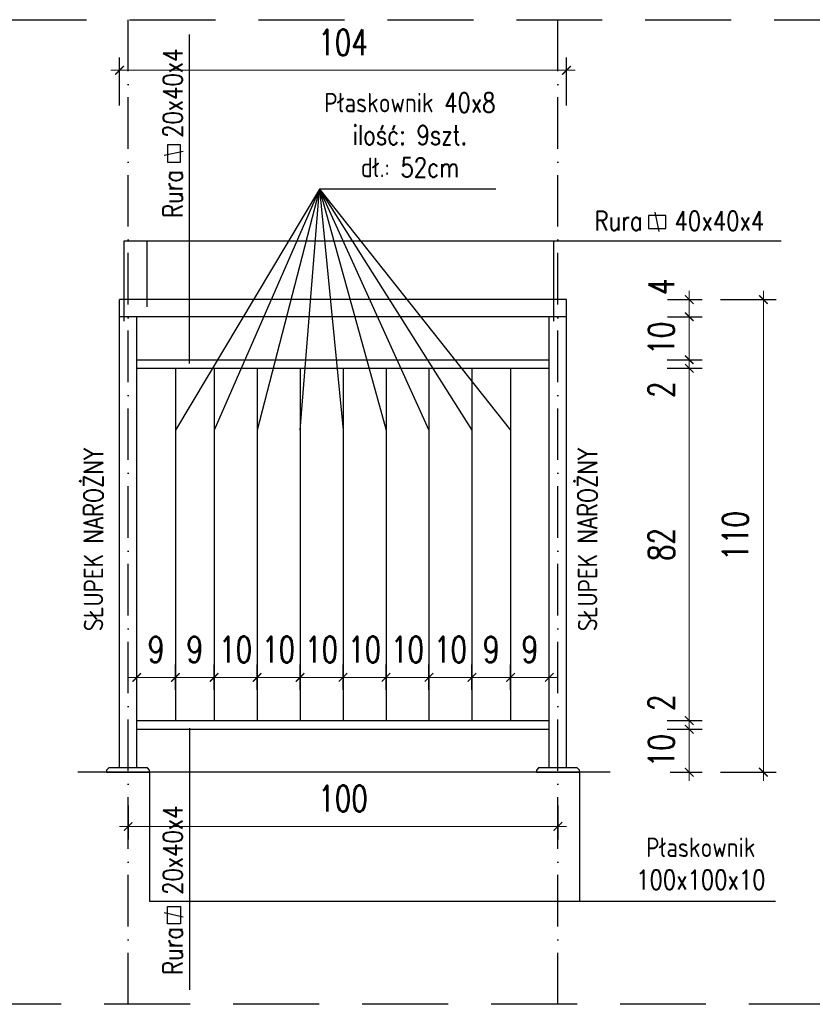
# Model space of a CAD drawing. Header units: millimetres. Extents: x 31969 to 285678, y -69766 to -1123.
# Tile 9 of 176: x 139731 to 139915, y -20257 to -20027. Entities that reach past the tile are written whole.
import ezdxf

# ---------------------------------------------------------------- set-up
doc = ezdxf.new("R2010")
doc.units = ezdxf.units.MM
for name, pattern in [('ACAD_ISO03W100', [30, 12, -18]), ('ACAD_ISO10W100', [18, 12, -3, 0, -3]), ('HIDDEN', [0.375, 0.25, -0.125])]:
    doc.linetypes.add(name, pattern=pattern)
for name, color, linetype in [('a-balustrady detal', 5, 'Continuous'), ('a-opis 2', 1, 'Continuous'), ('a-osie', 4, 'ACAD_ISO10W100'), ('a-przerywana', 250, 'HIDDEN'), ('a-widokowa', 3, 'Continuous'), ('a-wymiary', 11, 'Continuous')]:
    doc.layers.add(name, color=color, linetype=linetype)
doc.styles.add('WYMIAR', font='romans.shx', dxfattribs={"width": 0.8})
doc.styles.add('WYMIARY', font='simplex.shx', dxfattribs={"width": 0.75})
doc.dimstyles.new('MAREK50', dxfattribs={"dimtxt": 12.5, "dimasz": 5, "dimexe": 3, "dimexo": 2, "dimgap": 3.5, "dimtad": 1, "dimdec": 1, "dimdsep": 46, "dimtxsty": 'WYMIARY', "dimblk1": 'ARCHTICK', "dimblk2": 'ARCHTICK', "dimsah": 1, "dimcen": 2.5, "dimdle": 5, "dimadec": 0, "dimazin": 0, "dimtfac": 1, "dimtdec": 1, "dimtmove": 1, "dimatfit": 3, "dimldrblk": 'ARCHTICK', "dimfxl": 1, "dimtolj": 1, "dimtzin": 0, "dimarcsym": 0})

# ---------------------------------------------------------------- blocks, each defined once
blk = doc.blocks.new('_ARCHTICK')
at = {"color": 0, "linetype": 'ByBlock', "const_width": 0.15}
blk.add_lwpolyline([(-0.5, -0.5), (0.5, 0.5)], dxfattribs=at)
blk = doc.blocks.new('*D627')
at = {"layer": 'a-wymiary', "color": 0, "linetype": 'ACAD_ISO03W100', "lineweight": -2, "ltscale": 100}
blk.add_line((139767.07, -20183.36), (139767.07, -20177.47), dxfattribs=at)
at = {"layer": 'a-wymiary', "color": 0, "lineweight": -2, "ltscale": 100}
blk.add_line((139776.07, -20183.36), (139776.07, -20177.47), dxfattribs=at)
at = {"layer": 'a-wymiary', "color": 0, "lineweight": 0, "ltscale": 100}
blk.add_line((139765.07, -20180.47), (139778.07, -20180.47), dxfattribs=at)
at = {"layer": 'DEFPOINTS', "color": 0, "ltscale": 100}
for p in [(139776.07, -20180.47), (139767.07, -20185.36), (139776.07, -20185.36)]:
    blk.add_point(p, dxfattribs=at)
at = {"layer": 'a-wymiary', "color": 0, "lineweight": 0, "ltscale": 100, "xscale": 2, "yscale": 2, "zscale": 2, "rotation": 180}
blk.add_blockref('_ARCHTICK', (139767.07, -20180.47), dxfattribs=at)
at = {"layer": 'a-wymiary', "color": 0, "lineweight": 0, "ltscale": 100, "xscale": 2, "yscale": 2, "zscale": 2}
blk.add_blockref('_ARCHTICK', (139776.07, -20180.47), dxfattribs=at)
at = {"layer": 'a-wymiary', "color": 0, "ltscale": 100, "insert": (139771.57, -20173.97), "char_height": 6, "attachment_point": 5, "style": 'WYMIARY'}
blk.add_mtext('\\A1;9', dxfattribs=at)
blk = doc.blocks.new('*D628')
at = {"layer": 'a-wymiary', "color": 0, "linetype": 'ACAD_ISO03W100', "lineweight": -2, "ltscale": 100}
blk.add_line((139796.07, -20183.36), (139796.07, -20177.47), dxfattribs=at)
at = {"layer": 'a-wymiary', "color": 0, "lineweight": -2, "ltscale": 100}
blk.add_line((139806.07, -20183.36), (139806.07, -20177.47), dxfattribs=at)
at = {"layer": 'a-wymiary', "color": 0, "lineweight": 0, "ltscale": 100}
blk.add_line((139794.07, -20180.47), (139808.07, -20180.47), dxfattribs=at)
at = {"layer": 'DEFPOINTS', "color": 0, "ltscale": 100}
for p in [(139806.07, -20180.47), (139796.07, -20185.36), (139806.07, -20185.36)]:
    blk.add_point(p, dxfattribs=at)
at = {"layer": 'a-wymiary', "color": 0, "lineweight": 0, "ltscale": 100, "xscale": 2, "yscale": 2, "zscale": 2, "rotation": 180}
blk.add_blockref('_ARCHTICK', (139796.07, -20180.47), dxfattribs=at)
at = {"layer": 'a-wymiary', "color": 0, "lineweight": 0, "ltscale": 100, "xscale": 2, "yscale": 2, "zscale": 2}
blk.add_blockref('_ARCHTICK', (139806.07, -20180.47), dxfattribs=at)
at = {"layer": 'a-wymiary', "color": 0, "ltscale": 100, "insert": (139801.07, -20173.97), "char_height": 6, "attachment_point": 5, "style": 'WYMIARY'}
blk.add_mtext('\\A1;10', dxfattribs=at)
blk = doc.blocks.new('*D629')
at = {"layer": 'a-wymiary', "color": 0, "linetype": 'ACAD_ISO03W100', "lineweight": -2, "ltscale": 100}
blk.add_line((139806.07, -20183.36), (139806.07, -20177.47), dxfattribs=at)
at = {"layer": 'a-wymiary', "color": 0, "lineweight": -2, "ltscale": 100}
blk.add_line((139816.07, -20183.36), (139816.07, -20177.47), dxfattribs=at)
at = {"layer": 'a-wymiary', "color": 0, "lineweight": 0, "ltscale": 100}
blk.add_line((139804.07, -20180.47), (139818.07, -20180.47), dxfattribs=at)
at = {"layer": 'DEFPOINTS', "color": 0, "ltscale": 100}
for p in [(139816.07, -20180.47), (139806.07, -20185.36), (139816.07, -20185.36)]:
    blk.add_point(p, dxfattribs=at)
at = {"layer": 'a-wymiary', "color": 0, "lineweight": 0, "ltscale": 100, "xscale": 2, "yscale": 2, "zscale": 2, "rotation": 180}
blk.add_blockref('_ARCHTICK', (139806.07, -20180.47), dxfattribs=at)
at = {"layer": 'a-wymiary', "color": 0, "lineweight": 0, "ltscale": 100, "xscale": 2, "yscale": 2, "zscale": 2}
blk.add_blockref('_ARCHTICK', (139816.07, -20180.47), dxfattribs=at)
at = {"layer": 'a-wymiary', "color": 0, "ltscale": 100, "insert": (139811.07, -20173.97), "char_height": 6, "attachment_point": 5, "style": 'WYMIARY'}
blk.add_mtext('\\A1;10', dxfattribs=at)
blk = doc.blocks.new('*D630')
at = {"layer": 'a-wymiary', "color": 0, "linetype": 'ACAD_ISO03W100', "lineweight": -2, "ltscale": 100}
blk.add_line((139816.07, -20183.36), (139816.07, -20177.47), dxfattribs=at)
at = {"layer": 'a-wymiary', "color": 0, "lineweight": -2, "ltscale": 100}
blk.add_line((139826.07, -20183.36), (139826.07, -20177.47), dxfattribs=at)
at = {"layer": 'a-wymiary', "color": 0, "lineweight": 0, "ltscale": 100}
blk.add_line((139814.07, -20180.47), (139828.07, -20180.47), dxfattribs=at)
at = {"layer": 'DEFPOINTS', "color": 0, "ltscale": 100}
for p in [(139826.07, -20180.47), (139816.07, -20185.36), (139826.07, -20185.36)]:
    blk.add_point(p, dxfattribs=at)
at = {"layer": 'a-wymiary', "color": 0, "lineweight": 0, "ltscale": 100, "xscale": 2, "yscale": 2, "zscale": 2, "rotation": 180}
blk.add_blockref('_ARCHTICK', (139816.07, -20180.47), dxfattribs=at)
at = {"layer": 'a-wymiary', "color": 0, "lineweight": 0, "ltscale": 100, "xscale": 2, "yscale": 2, "zscale": 2}
blk.add_blockref('_ARCHTICK', (139826.07, -20180.47), dxfattribs=at)
at = {"layer": 'a-wymiary', "color": 0, "ltscale": 100, "insert": (139821.07, -20173.97), "char_height": 6, "attachment_point": 5, "style": 'WYMIARY'}
blk.add_mtext('\\A1;10', dxfattribs=at)
blk = doc.blocks.new('*D631')
at = {"layer": 'a-wymiary', "color": 0, "linetype": 'ACAD_ISO03W100', "lineweight": -2, "ltscale": 100}
blk.add_line((139826.07, -20183.36), (139826.07, -20177.47), dxfattribs=at)
at = {"layer": 'a-wymiary', "color": 0, "lineweight": -2, "ltscale": 100}
blk.add_line((139836.07, -20183.36), (139836.07, -20177.47), dxfattribs=at)
at = {"layer": 'a-wymiary', "color": 0, "lineweight": 0, "ltscale": 100}
blk.add_line((139824.07, -20180.47), (139838.07, -20180.47), dxfattribs=at)
at = {"layer": 'DEFPOINTS', "color": 0, "ltscale": 100}
for p in [(139836.07, -20180.47), (139826.07, -20185.36), (139836.07, -20185.36)]:
    blk.add_point(p, dxfattribs=at)
at = {"layer": 'a-wymiary', "color": 0, "lineweight": 0, "ltscale": 100, "xscale": 2, "yscale": 2, "zscale": 2, "rotation": 180}
blk.add_blockref('_ARCHTICK', (139826.07, -20180.47), dxfattribs=at)
at = {"layer": 'a-wymiary', "color": 0, "lineweight": 0, "ltscale": 100, "xscale": 2, "yscale": 2, "zscale": 2}
blk.add_blockref('_ARCHTICK', (139836.07, -20180.47), dxfattribs=at)
at = {"layer": 'a-wymiary', "color": 0, "ltscale": 100, "insert": (139831.07, -20173.97), "char_height": 6, "attachment_point": 5, "style": 'WYMIARY'}
blk.add_mtext('\\A1;10', dxfattribs=at)
blk = doc.blocks.new('*D632')
at = {"layer": 'a-wymiary', "color": 0, "linetype": 'ACAD_ISO03W100', "lineweight": -2, "ltscale": 100}
blk.add_line((139836.07, -20183.36), (139836.07, -20177.47), dxfattribs=at)
at = {"layer": 'a-wymiary', "color": 0, "lineweight": -2, "ltscale": 100}
blk.add_line((139845.07, -20183.36), (139845.07, -20177.47), dxfattribs=at)
at = {"layer": 'a-wymiary', "color": 0, "lineweight": 0, "ltscale": 100}
blk.add_line((139834.07, -20180.47), (139847.07, -20180.47), dxfattribs=at)
at = {"layer": 'DEFPOINTS', "color": 0, "ltscale": 100}
for p in [(139845.07, -20180.47), (139836.07, -20185.36), (139845.07, -20185.36)]:
    blk.add_point(p, dxfattribs=at)
at = {"layer": 'a-wymiary', "color": 0, "lineweight": 0, "ltscale": 100, "xscale": 2, "yscale": 2, "zscale": 2, "rotation": 180}
blk.add_blockref('_ARCHTICK', (139836.07, -20180.47), dxfattribs=at)
at = {"layer": 'a-wymiary', "color": 0, "lineweight": 0, "ltscale": 100, "xscale": 2, "yscale": 2, "zscale": 2}
blk.add_blockref('_ARCHTICK', (139845.07, -20180.47), dxfattribs=at)
at = {"layer": 'a-wymiary', "color": 0, "ltscale": 100, "insert": (139840.57, -20173.97), "char_height": 6, "attachment_point": 5, "style": 'WYMIARY'}
blk.add_mtext('\\A1;9', dxfattribs=at)
blk = doc.blocks.new('*D633')
at = {"layer": 'a-wymiary', "color": 0, "linetype": 'ACAD_ISO03W100', "lineweight": -2, "ltscale": 100}
blk.add_line((139845.07, -20183.36), (139845.07, -20177.47), dxfattribs=at)
at = {"layer": 'a-wymiary', "color": 0, "lineweight": -2, "ltscale": 100}
blk.add_line((139854.07, -20183.36), (139854.07, -20177.47), dxfattribs=at)
at = {"layer": 'a-wymiary', "color": 0, "lineweight": 0, "ltscale": 100}
blk.add_line((139843.07, -20180.47), (139856.07, -20180.47), dxfattribs=at)
at = {"layer": 'DEFPOINTS', "color": 0, "ltscale": 100}
for p in [(139854.07, -20180.47), (139845.07, -20185.36), (139854.07, -20185.36)]:
    blk.add_point(p, dxfattribs=at)
at = {"layer": 'a-wymiary', "color": 0, "lineweight": 0, "ltscale": 100, "xscale": 2, "yscale": 2, "zscale": 2, "rotation": 180}
blk.add_blockref('_ARCHTICK', (139845.07, -20180.47), dxfattribs=at)
at = {"layer": 'a-wymiary', "color": 0, "lineweight": 0, "ltscale": 100, "xscale": 2, "yscale": 2, "zscale": 2}
blk.add_blockref('_ARCHTICK', (139854.07, -20180.47), dxfattribs=at)
at = {"layer": 'a-wymiary', "color": 0, "ltscale": 100, "insert": (139849.57, -20173.97), "char_height": 6, "attachment_point": 5, "style": 'WYMIARY'}
blk.add_mtext('\\A1;9', dxfattribs=at)
blk = doc.blocks.new('*D634')
at = {"layer": 'a-wymiary', "color": 0, "lineweight": 0, "ltscale": 100}
blk.add_line((139886.64, -20204.54), (139886.64, -20190.54), dxfattribs=at)
at = {"layer": 'a-wymiary', "color": 0, "lineweight": -2, "ltscale": 100}
blk.add_line((139881.49, -20192.54), (139889.64, -20192.54), dxfattribs=at)
at = {"layer": 'a-wymiary', "color": 0, "linetype": 'ACAD_ISO03W100', "lineweight": -2, "ltscale": 100}
blk.add_line((139882.17, -20202.54), (139889.64, -20202.54), dxfattribs=at)
at = {"layer": 'DEFPOINTS', "color": 0, "ltscale": 100}
for p in [(139879.49, -20192.54), (139886.64, -20192.54), (139880.17, -20202.54)]:
    blk.add_point(p, dxfattribs=at)
at = {"layer": 'a-wymiary', "color": 0, "lineweight": 0, "ltscale": 100, "xscale": 2, "yscale": 2, "zscale": 2}
for p, rotation in [((139886.64, -20192.54), 90), ((139886.64, -20202.54), 270)]:
    blk.add_blockref('_ARCHTICK', p, dxfattribs=dict(at, rotation=rotation))
at = {"layer": 'a-wymiary', "color": 0, "ltscale": 100, "insert": (139880.14, -20197.54), "char_height": 6, "attachment_point": 5, "rotation": 90, "style": 'WYMIARY'}
blk.add_mtext('\\A1;10', dxfattribs=at)
blk = doc.blocks.new('*D635')
at = {"layer": 'a-wymiary', "color": 0, "lineweight": 0, "ltscale": 100}
for p, q in [((139886.64, -20190.54), (139886.64, -20188.54)), ((139886.64, -20192.54), (139886.64, -20190.54)), ((139886.64, -20192.54), (139886.64, -20194.54))]:
    blk.add_line(p, q, dxfattribs=at)
at = {"layer": 'a-wymiary', "color": 0, "lineweight": -2, "ltscale": 100}
blk.add_line((139881.49, -20190.54), (139889.64, -20190.54), dxfattribs=at)
at = {"layer": 'a-wymiary', "color": 0, "linetype": 'ACAD_ISO03W100', "lineweight": -2, "ltscale": 100}
blk.add_line((139881.49, -20192.54), (139889.64, -20192.54), dxfattribs=at)
at = {"layer": 'DEFPOINTS', "color": 0, "ltscale": 100}
for p in [(139879.49, -20190.54), (139886.64, -20190.54), (139879.49, -20192.54)]:
    blk.add_point(p, dxfattribs=at)
at = {"layer": 'a-wymiary', "color": 0, "lineweight": 0, "ltscale": 100, "xscale": 2, "yscale": 2, "zscale": 2}
for p, rotation in [((139886.64, -20190.54), 270), ((139886.64, -20192.54), 90)]:
    blk.add_blockref('_ARCHTICK', p, dxfattribs=dict(at, rotation=rotation))
at = {"layer": 'a-wymiary', "color": 0, "ltscale": 100, "insert": (139880.14, -20186.37), "char_height": 6, "attachment_point": 5, "rotation": 90, "style": 'WYMIARY'}
blk.add_mtext('\\A1;2', dxfattribs=at)
blk = doc.blocks.new('*D636')
at = {"layer": 'a-wymiary', "color": 0, "lineweight": 0, "ltscale": 100}
blk.add_line((139886.64, -20192.54), (139886.64, -20106.54), dxfattribs=at)
at = {"layer": 'a-wymiary', "color": 0, "lineweight": -2, "ltscale": 100}
blk.add_line((139881.49, -20108.54), (139889.64, -20108.54), dxfattribs=at)
at = {"layer": 'a-wymiary', "color": 0, "linetype": 'ACAD_ISO03W100', "lineweight": -2, "ltscale": 100}
blk.add_line((139881.49, -20190.54), (139889.64, -20190.54), dxfattribs=at)
at = {"layer": 'DEFPOINTS', "color": 0, "ltscale": 100}
for p in [(139879.49, -20108.54), (139886.64, -20108.54), (139879.49, -20190.54)]:
    blk.add_point(p, dxfattribs=at)
at = {"layer": 'a-wymiary', "color": 0, "lineweight": 0, "ltscale": 100, "xscale": 2, "yscale": 2, "zscale": 2}
for p, rotation in [((139886.64, -20108.54), 90), ((139886.64, -20190.54), 270)]:
    blk.add_blockref('_ARCHTICK', p, dxfattribs=dict(at, rotation=rotation))
at = {"layer": 'a-wymiary', "color": 0, "ltscale": 100, "insert": (139880.14, -20149.54), "char_height": 6, "attachment_point": 5, "rotation": 90, "style": 'WYMIARY'}
blk.add_mtext('\\A1;82', dxfattribs=at)
blk = doc.blocks.new('*D637')
at = {"layer": 'a-wymiary', "color": 0, "lineweight": 0, "ltscale": 100}
for p, q in [((139886.64, -20106.54), (139886.64, -20104.54)), ((139886.64, -20108.54), (139886.64, -20106.54)), ((139886.64, -20108.54), (139886.64, -20110.54))]:
    blk.add_line(p, q, dxfattribs=at)
at = {"layer": 'a-wymiary', "color": 0, "lineweight": -2, "ltscale": 100}
blk.add_line((139881.49, -20106.54), (139889.64, -20106.54), dxfattribs=at)
at = {"layer": 'a-wymiary', "color": 0, "linetype": 'ACAD_ISO03W100', "lineweight": -2, "ltscale": 100}
blk.add_line((139881.49, -20108.54), (139889.64, -20108.54), dxfattribs=at)
at = {"layer": 'DEFPOINTS', "color": 0, "ltscale": 100}
for p in [(139879.49, -20106.54), (139886.64, -20106.54), (139879.49, -20108.54)]:
    blk.add_point(p, dxfattribs=at)
at = {"layer": 'a-wymiary', "color": 0, "lineweight": 0, "ltscale": 100, "xscale": 2, "yscale": 2, "zscale": 2}
for p, rotation in [((139886.64, -20106.54), 270), ((139886.64, -20108.54), 90)]:
    blk.add_blockref('_ARCHTICK', p, dxfattribs=dict(at, rotation=rotation))
at = {"layer": 'a-wymiary', "color": 0, "ltscale": 100, "insert": (139880.14, -20113.5), "char_height": 6, "attachment_point": 5, "rotation": 90, "style": 'WYMIARY'}
blk.add_mtext('\\A1;2', dxfattribs=at)
blk = doc.blocks.new('*D638')
at = {"layer": 'a-wymiary', "color": 0, "lineweight": 0, "ltscale": 100}
blk.add_line((139886.64, -20108.54), (139886.64, -20094.54), dxfattribs=at)
at = {"layer": 'a-wymiary', "color": 0, "lineweight": -2, "ltscale": 100}
blk.add_line((139881.57, -20096.54), (139889.64, -20096.54), dxfattribs=at)
at = {"layer": 'a-wymiary', "color": 0, "linetype": 'ACAD_ISO03W100', "lineweight": -2, "ltscale": 100}
blk.add_line((139881.49, -20106.54), (139889.64, -20106.54), dxfattribs=at)
at = {"layer": 'DEFPOINTS', "color": 0, "ltscale": 100}
for p in [(139879.57, -20096.54), (139886.64, -20096.54), (139879.49, -20106.54)]:
    blk.add_point(p, dxfattribs=at)
at = {"layer": 'a-wymiary', "color": 0, "lineweight": 0, "ltscale": 100, "xscale": 2, "yscale": 2, "zscale": 2}
for p, rotation in [((139886.64, -20096.54), 90), ((139886.64, -20106.54), 270)]:
    blk.add_blockref('_ARCHTICK', p, dxfattribs=dict(at, rotation=rotation))
at = {"layer": 'a-wymiary', "color": 0, "ltscale": 100, "insert": (139880.14, -20101.54), "char_height": 6, "attachment_point": 5, "rotation": 90, "style": 'WYMIARY'}
blk.add_mtext('\\A1;10', dxfattribs=at)
blk = doc.blocks.new('*D639')
at = {"layer": 'a-wymiary', "color": 0, "lineweight": 0, "ltscale": 100}
for p, q in [((139886.64, -20092.54), (139886.64, -20090.54)), ((139886.64, -20096.54), (139886.64, -20092.54)), ((139886.64, -20096.54), (139886.64, -20098.54))]:
    blk.add_line(p, q, dxfattribs=at)
at = {"layer": 'a-wymiary', "color": 0, "lineweight": -2, "ltscale": 100}
blk.add_line((139881.57, -20092.54), (139889.64, -20092.54), dxfattribs=at)
at = {"layer": 'a-wymiary', "color": 0, "linetype": 'ACAD_ISO03W100', "lineweight": -2, "ltscale": 100}
blk.add_line((139881.57, -20096.54), (139889.64, -20096.54), dxfattribs=at)
at = {"layer": 'DEFPOINTS', "color": 0, "ltscale": 100}
for p in [(139879.57, -20092.54), (139886.64, -20092.54), (139879.57, -20096.54)]:
    blk.add_point(p, dxfattribs=at)
at = {"layer": 'a-wymiary', "color": 0, "lineweight": 0, "ltscale": 100, "xscale": 2, "yscale": 2, "zscale": 2}
for p, rotation in [((139886.64, -20092.54), 270), ((139886.64, -20096.54), 90)]:
    blk.add_blockref('_ARCHTICK', p, dxfattribs=dict(at, rotation=rotation))
at = {"layer": 'a-wymiary', "color": 0, "ltscale": 100, "insert": (139880.14, -20089.54), "char_height": 6, "attachment_point": 5, "rotation": 90, "style": 'WYMIARY'}
blk.add_mtext('\\A1;4', dxfattribs=at)
blk = doc.blocks.new('*D640')
at = {"layer": 'a-wymiary', "color": 0, "lineweight": 0, "ltscale": 100}
blk.add_line((139903.88, -20090.54), (139903.88, -20204.54), dxfattribs=at)
at = {"layer": 'a-wymiary', "color": 0, "linetype": 'ACAD_ISO03W100', "lineweight": -2, "ltscale": 100}
blk.add_line((139893.88, -20092.54), (139906.88, -20092.54), dxfattribs=at)
at = {"layer": 'a-wymiary', "color": 0, "lineweight": -2, "ltscale": 100}
blk.add_line((139893.88, -20202.54), (139906.88, -20202.54), dxfattribs=at)
at = {"layer": 'DEFPOINTS', "color": 0, "ltscale": 100}
for p in [(139857.57, -20092.54), (139862.07, -20202.54), (139903.88, -20202.54)]:
    blk.add_point(p, dxfattribs=at)
at = {"layer": 'a-wymiary', "color": 0, "lineweight": 0, "ltscale": 100, "xscale": 2, "yscale": 2, "zscale": 2}
for p, rotation in [((139903.88, -20092.54), 90), ((139903.88, -20202.54), 270)]:
    blk.add_blockref('_ARCHTICK', p, dxfattribs=dict(at, rotation=rotation))
at = {"layer": 'a-wymiary', "color": 0, "ltscale": 100, "insert": (139897.38, -20147.54), "char_height": 6, "attachment_point": 5, "rotation": 90, "style": 'WYMIARY'}
blk.add_mtext('\\A1;110', dxfattribs=at)
blk = doc.blocks.new('*D641')
at = {"layer": 'a-wymiary', "color": 0, "linetype": 'ACAD_ISO03W100', "lineweight": -2, "ltscale": 100}
blk.add_line((139758.07, -20183.36), (139758.07, -20177.47), dxfattribs=at)
at = {"layer": 'a-wymiary', "color": 0, "lineweight": -2, "ltscale": 100}
blk.add_line((139767.07, -20183.36), (139767.07, -20177.47), dxfattribs=at)
at = {"layer": 'a-wymiary', "color": 0, "lineweight": 0, "ltscale": 100}
blk.add_line((139756.07, -20180.47), (139769.07, -20180.47), dxfattribs=at)
at = {"layer": 'DEFPOINTS', "color": 0, "ltscale": 100}
for p in [(139767.07, -20180.47), (139758.07, -20185.36), (139767.07, -20185.36)]:
    blk.add_point(p, dxfattribs=at)
at = {"layer": 'a-wymiary', "color": 0, "lineweight": 0, "ltscale": 100, "xscale": 2, "yscale": 2, "zscale": 2, "rotation": 180}
blk.add_blockref('_ARCHTICK', (139758.07, -20180.47), dxfattribs=at)
at = {"layer": 'a-wymiary', "color": 0, "lineweight": 0, "ltscale": 100, "xscale": 2, "yscale": 2, "zscale": 2}
blk.add_blockref('_ARCHTICK', (139767.07, -20180.47), dxfattribs=at)
at = {"layer": 'a-wymiary', "color": 0, "ltscale": 100, "insert": (139762.57, -20173.97), "char_height": 6, "attachment_point": 5, "style": 'WYMIARY'}
blk.add_mtext('\\A1;9', dxfattribs=at)
blk = doc.blocks.new('*D624')
at = {"layer": 'a-wymiary', "color": 0, "lineweight": -2, "ltscale": 100}
blk.add_line((139756.07, -20210.27), (139756.07, -20218.17), dxfattribs=at)
at = {"layer": 'a-wymiary', "color": 0, "linetype": 'ACAD_ISO03W100', "lineweight": -2, "ltscale": 100}
blk.add_line((139856.07, -20210.27), (139856.07, -20218.17), dxfattribs=at)
at = {"layer": 'a-wymiary', "color": 0, "lineweight": 0, "ltscale": 100}
blk.add_line((139858.07, -20215.17), (139754.07, -20215.17), dxfattribs=at)
at = {"layer": 'DEFPOINTS', "color": 0, "ltscale": 100}
for p in [(139756.07, -20208.27), (139856.07, -20208.27), (139756.07, -20215.17)]:
    blk.add_point(p, dxfattribs=at)
at = {"layer": 'a-wymiary', "color": 0, "lineweight": 0, "ltscale": 100, "xscale": 2, "yscale": 2, "zscale": 2, "rotation": 180}
blk.add_blockref('_ARCHTICK', (139756.07, -20215.17), dxfattribs=at)
at = {"layer": 'a-wymiary', "color": 0, "lineweight": 0, "ltscale": 100, "xscale": 2, "yscale": 2, "zscale": 2}
blk.add_blockref('_ARCHTICK', (139856.07, -20215.17), dxfattribs=at)
at = {"layer": 'a-wymiary', "color": 0, "ltscale": 100, "insert": (139806.07, -20208.67), "char_height": 6, "attachment_point": 5, "style": 'WYMIARY'}
blk.add_mtext('\\A1;100', dxfattribs=at)
blk = doc.blocks.new('*D625')
at = {"layer": 'a-wymiary', "color": 0, "linetype": 'ACAD_ISO03W100', "lineweight": -2, "ltscale": 100}
blk.add_line((139776.07, -20183.36), (139776.07, -20177.47), dxfattribs=at)
at = {"layer": 'a-wymiary', "color": 0, "lineweight": -2, "ltscale": 100}
blk.add_line((139786.07, -20183.36), (139786.07, -20177.47), dxfattribs=at)
at = {"layer": 'a-wymiary', "color": 0, "lineweight": 0, "ltscale": 100}
blk.add_line((139774.07, -20180.47), (139788.07, -20180.47), dxfattribs=at)
at = {"layer": 'DEFPOINTS', "color": 0, "ltscale": 100}
for p in [(139786.07, -20180.47), (139776.07, -20185.36), (139786.07, -20185.36)]:
    blk.add_point(p, dxfattribs=at)
at = {"layer": 'a-wymiary', "color": 0, "lineweight": 0, "ltscale": 100, "xscale": 2, "yscale": 2, "zscale": 2, "rotation": 180}
blk.add_blockref('_ARCHTICK', (139776.07, -20180.47), dxfattribs=at)
at = {"layer": 'a-wymiary', "color": 0, "lineweight": 0, "ltscale": 100, "xscale": 2, "yscale": 2, "zscale": 2}
blk.add_blockref('_ARCHTICK', (139786.07, -20180.47), dxfattribs=at)
at = {"layer": 'a-wymiary', "color": 0, "ltscale": 100, "insert": (139781.07, -20173.97), "char_height": 6, "attachment_point": 5, "style": 'WYMIARY'}
blk.add_mtext('\\A1;10', dxfattribs=at)
blk = doc.blocks.new('*D626')
at = {"layer": 'a-wymiary', "color": 0, "linetype": 'ACAD_ISO03W100', "lineweight": -2, "ltscale": 100}
blk.add_line((139786.07, -20183.36), (139786.07, -20177.47), dxfattribs=at)
at = {"layer": 'a-wymiary', "color": 0, "lineweight": -2, "ltscale": 100}
blk.add_line((139796.07, -20183.36), (139796.07, -20177.47), dxfattribs=at)
at = {"layer": 'a-wymiary', "color": 0, "lineweight": 0, "ltscale": 100}
blk.add_line((139784.07, -20180.47), (139798.07, -20180.47), dxfattribs=at)
at = {"layer": 'DEFPOINTS', "color": 0, "ltscale": 100}
for p in [(139796.07, -20180.47), (139786.07, -20185.36), (139796.07, -20185.36)]:
    blk.add_point(p, dxfattribs=at)
at = {"layer": 'a-wymiary', "color": 0, "lineweight": 0, "ltscale": 100, "xscale": 2, "yscale": 2, "zscale": 2, "rotation": 180}
blk.add_blockref('_ARCHTICK', (139786.07, -20180.47), dxfattribs=at)
at = {"layer": 'a-wymiary', "color": 0, "lineweight": 0, "ltscale": 100, "xscale": 2, "yscale": 2, "zscale": 2}
blk.add_blockref('_ARCHTICK', (139796.07, -20180.47), dxfattribs=at)
at = {"layer": 'a-wymiary', "color": 0, "ltscale": 100, "insert": (139791.07, -20173.97), "char_height": 6, "attachment_point": 5, "style": 'WYMIARY'}
blk.add_mtext('\\A1;10', dxfattribs=at)
blk = doc.blocks.new('*D642')
at = {"layer": 'a-wymiary', "color": 0, "lineweight": -2, "ltscale": 100}
blk.add_line((139754.07, -20047.33), (139754.07, -20036.18), dxfattribs=at)
at = {"layer": 'a-wymiary', "color": 0, "linetype": 'ACAD_ISO03W100', "lineweight": -2, "ltscale": 100}
blk.add_line((139858.07, -20047.33), (139858.07, -20036.18), dxfattribs=at)
at = {"layer": 'a-wymiary', "color": 0, "lineweight": 0, "ltscale": 100}
blk.add_line((139860.07, -20039.18), (139752.07, -20039.18), dxfattribs=at)
at = {"layer": 'DEFPOINTS', "color": 0, "ltscale": 100}
for p in [(139754.07, -20039.18), (139754.07, -20049.33), (139858.07, -20049.33)]:
    blk.add_point(p, dxfattribs=at)
at = {"layer": 'a-wymiary', "color": 0, "lineweight": 0, "ltscale": 100, "xscale": 2, "yscale": 2, "zscale": 2, "rotation": 180}
blk.add_blockref('_ARCHTICK', (139754.07, -20039.18), dxfattribs=at)
at = {"layer": 'a-wymiary', "color": 0, "lineweight": 0, "ltscale": 100, "xscale": 2, "yscale": 2, "zscale": 2}
blk.add_blockref('_ARCHTICK', (139858.07, -20039.18), dxfattribs=at)
at = {"layer": 'a-wymiary', "color": 0, "ltscale": 100, "insert": (139806.07, -20032.68), "char_height": 6, "attachment_point": 5, "style": 'WYMIARY'}
blk.add_mtext('\\A1;104', dxfattribs=at)

msp = doc.modelspace()

# ---------------------------------------------------------------- linework, layer by layer
at = {"layer": 'a-balustrady detal', "ltscale": 0.5}
for p, q in [((139858.07, -20092.54), (139754.07, -20092.54)), ((139754.07, -20201.54), (139754.07, -20092.54)), ((139858.07, -20201.54), (139858.07, -20092.54)), ((139858.07, -20096.54), (139754.07, -20096.54)), ((139758.07, -20201.54), (139758.07, -20096.54)), ((139854.07, -20201.54), (139854.07, -20096.54)), ((139758.07, -20106.54), (139854.07, -20106.54)), ((139758.07, -20108.54), (139854.07, -20108.54)), ((139767.07, -20108.54), (139767.07, -20190.54)), ((139776.07, -20108.54), (139776.07, -20190.54)), ((139786.07, -20108.54), (139786.07, -20190.54)), ((139796.07, -20108.54), (139796.07, -20190.54)), ((139806.07, -20108.54), (139806.07, -20190.54)), ((139816.07, -20108.54), (139816.07, -20190.54)), ((139826.07, -20108.54), (139826.07, -20190.54)), ((139836.07, -20108.54), (139836.07, -20190.54)), ((139845.07, -20108.54), (139845.07, -20190.54)), ((139758.07, -20190.54), (139854.07, -20190.54)), ((139758.07, -20192.54), (139854.07, -20192.54))]:
    msp.add_line(p, q, dxfattribs=at)
for points in [[(139751.07, -20202.54), (139761.07, -20202.54), (139761.07, -20202.04), (139760.57, -20201.54), (139751.57, -20201.54), (139751.07, -20202.04)], [(139851.07, -20202.54), (139861.07, -20202.54), (139861.07, -20202.04), (139860.57, -20201.54), (139851.57, -20201.54), (139851.07, -20202.04)]]:
    msp.add_lwpolyline(points, close=True, dxfattribs=at)
at = {"layer": 'a-opis 2', "ltscale": 0.1}
for p, q in [((139770.33, -20107.42), (139770.33, -20030.82)), ((139800.58, -20066.86), (139767.07, -20122.94)), ((139800.58, -20066.86), (139776.07, -20122.94)), ((139800.58, -20066.86), (139786.07, -20122.94)), ((139796.07, -20122.94), (139800.58, -20066.86)), ((139800.58, -20066.86), (139806.07, -20122.94)), ((139841.63, -20066.86), (139800.58, -20066.86)), ((139800.58, -20066.86), (139816.07, -20122.94)), ((139800.58, -20066.86), (139826.07, -20122.94)), ((139800.58, -20066.86), (139836.07, -20122.94)), ((139800.58, -20066.86), (139845.07, -20122.94)), ((139755.15, -20078.89), (139907.99, -20078.89)), ((139755.15, -20097.58), (139755.15, -20078.89)), ((139760.42, -20078.89), (139760.42, -20094.19)), ((139855.15, -20097.58), (139855.15, -20078.89)), ((139770.33, -20192.28), (139770.33, -20253.16)), ((139761.07, -20202.54), (139761.07, -20232.57)), ((139861.07, -20202.54), (139861.07, -20232.57)), ((139761.07, -20232.57), (139906.67, -20232.57))]:
    msp.add_line(p, q, dxfattribs=at)
for points in [[(139765.25, -20060.54), (139768.25, -20060.54), (139768.25, -20056.54), (139765.25, -20056.54), (139765.25, -20060.54)], [(139768.9, -20058.04), (139764.47, -20059.04)], [(139879.67, -20076.66), (139878.67, -20072.22)], [(139877.17, -20073), (139877.17, -20076), (139881.17, -20076), (139881.17, -20073), (139877.17, -20073)], [(139768.9, -20236.3), (139764.47, -20235.3)], [(139765.25, -20233.8), (139768.25, -20233.8), (139768.25, -20237.8), (139765.25, -20237.8), (139765.25, -20233.8)]]:
    msp.add_lwpolyline(points, dxfattribs=at)
at = {"layer": 'a-osie'}
for p, q in [((139756.07, -20256.56), (139756.07, -20027.39)), ((139856.07, -20256.56), (139856.07, -20027.39))]:
    msp.add_line(p, q, dxfattribs=at)
at = {"layer": 'a-przerywana', "color": 3, "ltscale": 80}
msp.add_lwpolyline([(139546.4, -20027.39), (140100.52, -20027.39), (140100.52, -20256.56), (139546.4, -20256.56)], close=True, dxfattribs=at)
at = {"layer": 'a-widokowa'}
msp.add_line((139868.21, -20202.54), (139744.33, -20202.54), dxfattribs=at)

# ---------------------------------------------------------------- texts
at = {"layer": 'a-opis 2', "ltscale": 0.1, "char_height": 4.5269, "width": 94.9255, "rotation": 90, "style": 'WYMIAR'}
for s, insert, attachment_point in [('\\pxqc;Rura   20x40x4', (139764.19, -20101.3), 1), ('\\pxqc;SŁUPEK NAROŻNY', (139745.74, -20195.86), 1), ('\\pxqc;SŁUPEK NAROŻNY', (139860.71, -20195.86), 1), ('\\pxqc;Rura   20x40x4', (139764.19, -20182.53), 3)]:
    msp.add_mtext(s, dxfattribs=dict(at, insert=insert, attachment_point=attachment_point))
at = {"layer": 'a-opis 2', "ltscale": 0.1, "char_height": 4.5269, "style": 'WYMIAR'}
for s, insert, width, attachment_point in [('\\pxqc;Płaskownik 40x8\\Pilość: 9szt.\\Pdł.: 52cm', (139869.11, -20044.43), 94.9255, 3), ('\\pxqc;Rura   40x40x4', (139835.86, -20071.94), 96.9255, 1), ('\\pxqc;Płaskownik 100x100x10', (139862.52, -20217.76), 53.599, 1)]:
    msp.add_mtext(s, dxfattribs=dict(at, insert=insert, width=width, attachment_point=attachment_point))

# ---------------------------------------------------------------- dimensions: what is measured, and where the dimension line sits
at = {"layer": 'a-wymiary', "ltscale": 100}
for base, p1, p2, picture, middle in [((139754.07, -20039.18), (139858.07, -20049.33), (139754.07, -20049.33), '*D642', (139806.07, -20032.68)), ((139756.07, -20215.17), (139856.07, -20208.27), (139756.07, -20208.27), '*D624', (139806.07, -20208.67))]:
    dim = msp.add_linear_dim(base=base, p1=p1, p2=p2, dimstyle='MAREK50', override={"dimtxt": 6, "dimasz": 2, "dimdle": 2, "dimfxl": 10, "dimfxlon": 1, "dimlwd": 0}, dxfattribs=at)
    dim.commit()
    dim.dimension.update_dxf_attribs({"geometry": picture, "text_midpoint": middle})
for base, p1, p2, picture, middle in [((139886.64, -20092.54), (139879.57, -20096.54), (139879.57, -20092.54), '*D639', (139886.64, -20089.54)), ((139886.64, -20096.54), (139879.49, -20106.54), (139879.57, -20096.54), '*D638', (139886.64, -20101.54)), ((139886.64, -20106.54), (139879.49, -20108.54), (139879.49, -20106.54), '*D637', (139886.64, -20113.5)), ((139886.64, -20190.54), (139879.49, -20192.54), (139879.49, -20190.54), '*D635', (139886.64, -20186.37)), ((139886.64, -20192.54), (139880.17, -20202.54), (139879.49, -20192.54), '*D634', (139886.64, -20197.54))]:
    dim = msp.add_linear_dim(base=base, p1=p1, p2=p2, angle=90, dimstyle='MAREK50', override={"dimtxt": 6, "dimasz": 2, "dimdle": 2, "dimfxl": 10, "dimfxlon": 1, "dimlwd": 0}, dxfattribs=at)
    dim.commit()
    dim.dimension.update_dxf_attribs({"geometry": picture, "text_midpoint": middle, "dimtype": 160})
for base, p1, p2, picture, middle in [((139903.88, -20202.54), (139857.57, -20092.54), (139862.07, -20202.54), '*D640', (139897.38, -20147.54)), ((139886.64, -20108.54), (139879.49, -20190.54), (139879.49, -20108.54), '*D636', (139880.14, -20149.54))]:
    dim = msp.add_linear_dim(base=base, p1=p1, p2=p2, angle=90, dimstyle='MAREK50', override={"dimtxt": 6, "dimasz": 2, "dimdle": 2, "dimfxl": 10, "dimfxlon": 1, "dimlwd": 0}, dxfattribs=at)
    dim.commit()
    dim.dimension.update_dxf_attribs({"geometry": picture, "text_midpoint": middle})
for base, p1, p2, picture, middle in [((139767.07, -20180.47), (139758.07, -20185.36), (139767.07, -20185.36), '*D641', (139762.57, -20180.47)), ((139776.07, -20180.47), (139767.07, -20185.36), (139776.07, -20185.36), '*D627', (139771.57, -20180.47)), ((139786.07, -20180.47), (139776.07, -20185.36), (139786.07, -20185.36), '*D625', (139781.07, -20180.47)), ((139796.07, -20180.47), (139786.07, -20185.36), (139796.07, -20185.36), '*D626', (139791.07, -20180.47)), ((139806.07, -20180.47), (139796.07, -20185.36), (139806.07, -20185.36), '*D628', (139801.07, -20180.47)), ((139816.07, -20180.47), (139806.07, -20185.36), (139816.07, -20185.36), '*D629', (139811.07, -20180.47)), ((139826.07, -20180.47), (139816.07, -20185.36), (139826.07, -20185.36), '*D630', (139821.07, -20180.47)), ((139836.07, -20180.47), (139826.07, -20185.36), (139836.07, -20185.36), '*D631', (139831.07, -20180.47)), ((139845.07, -20180.47), (139836.07, -20185.36), (139845.07, -20185.36), '*D632', (139840.57, -20180.47)), ((139854.07, -20180.47), (139845.07, -20185.36), (139854.07, -20185.36), '*D633', (139849.57, -20180.47))]:
    dim = msp.add_linear_dim(base=base, p1=p1, p2=p2, dimstyle='MAREK50', override={"dimtxt": 6, "dimasz": 2, "dimdle": 2, "dimfxl": 10, "dimfxlon": 1, "dimlwd": 0}, dxfattribs=at)
    dim.commit()
    dim.dimension.update_dxf_attribs({"geometry": picture, "text_midpoint": middle, "dimtype": 160})

doc.saveas('drawing.dxf')
